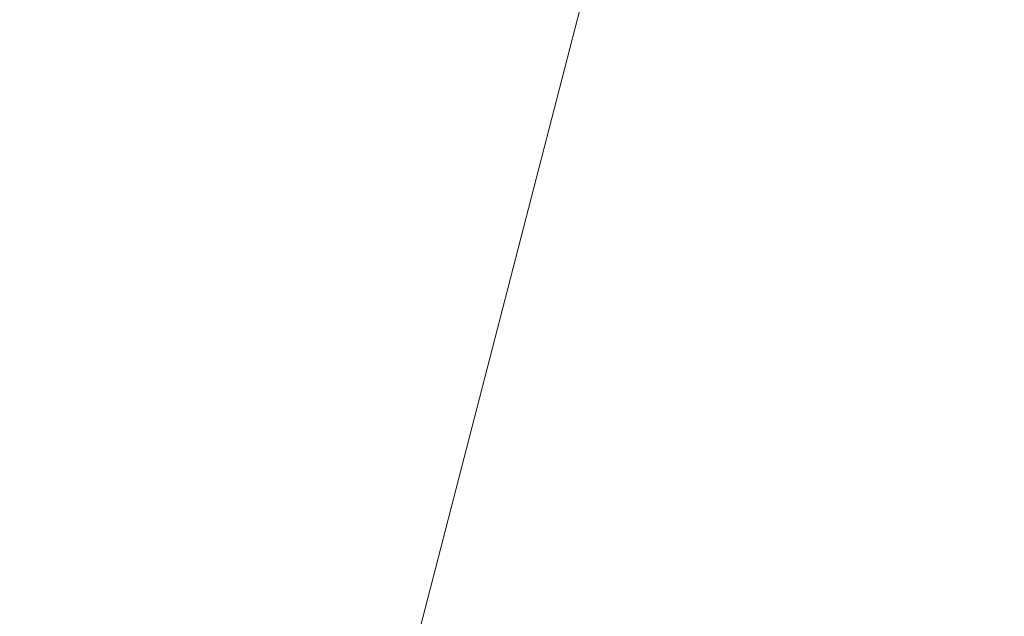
# Model space of a CAD drawing. Header units: millimetres. Extents: x -6861 to -4773, y 84 to 6892.
# Tile 81 of 108: x -6109.9529 to -6109.8768, y 6630.3156 to 6630.3617. Entities that reach past the tile are written whole.
import ezdxf

# ---------------------------------------------------------------- set-up
doc = ezdxf.new("R2010")
doc.units = ezdxf.units.MM
doc.layers.add('E-LITE-EQPM', color=7, linetype='Continuous', lineweight=20)

# ---------------------------------------------------------------- blocks, each defined once
blk = doc.blocks.new('01 PODIUM EMPOTRADO CON MARCO 1_glb - PODIUM EMPOTRADO CON MARCO 3_dwg_NS-2254 ÍßÁ_1_5Ð_$$_É_îAÔO-V2-Planta_PDF')
at = {"lineweight": 9}
blk.add_line((-0.511546, -6.113976), (-3.031089, -1.75), dxfattribs=at)
blk = doc.blocks.new('01 PODIUM EMPOTRADO CON MARCO 1_glb - 01 PODIUM EMPOTRADO CON MARCO 1-665813-Planta_PDF')
at = {"extrusion": (0, 0, -1), "zscale": -0.9999999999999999, "rotation": 164.4887155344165}
blk.add_blockref('01 PODIUM EMPOTRADO CON MARCO 1_glb - PODIUM EMPOTRADO CON MARCO 3_dwg_NS-2254 ÍßÁ_1_5Ð_$$_É_îAÔO-V2-Planta_PDF', (3232.686478, 6625.241215), dxfattribs=at)
blk = doc.blocks.new('01 PODIUM EMPOTRADO CON MARCO 1_glb - 01 PODIUM EMPOTRADO CON MARCO 1-V3-Planta_PDF')
at = {"extrusion": (0, 0, -1), "zscale": -0.9999999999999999, "rotation": 164.4887155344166}
blk.add_blockref('01 PODIUM EMPOTRADO CON MARCO 1_glb - PODIUM EMPOTRADO CON MARCO 3_dwg_NS-2254 ÍßÁ_1_5Ð_$$_É_îAÔO-V2-Planta_PDF', (3232.686478, 6625.241215), dxfattribs=at)

msp = doc.modelspace()

# ---------------------------------------------------------------- block references
at = {"layer": 'E-LITE-EQPM'}
for name in ['01 PODIUM EMPOTRADO CON MARCO 1_glb - 01 PODIUM EMPOTRADO CON MARCO 1-665813-Planta_PDF', '01 PODIUM EMPOTRADO CON MARCO 1_glb - 01 PODIUM EMPOTRADO CON MARCO 1-V3-Planta_PDF']:
    msp.add_blockref(name, (-2874.931544, 0), dxfattribs=at)

doc.saveas('drawing.dxf')
